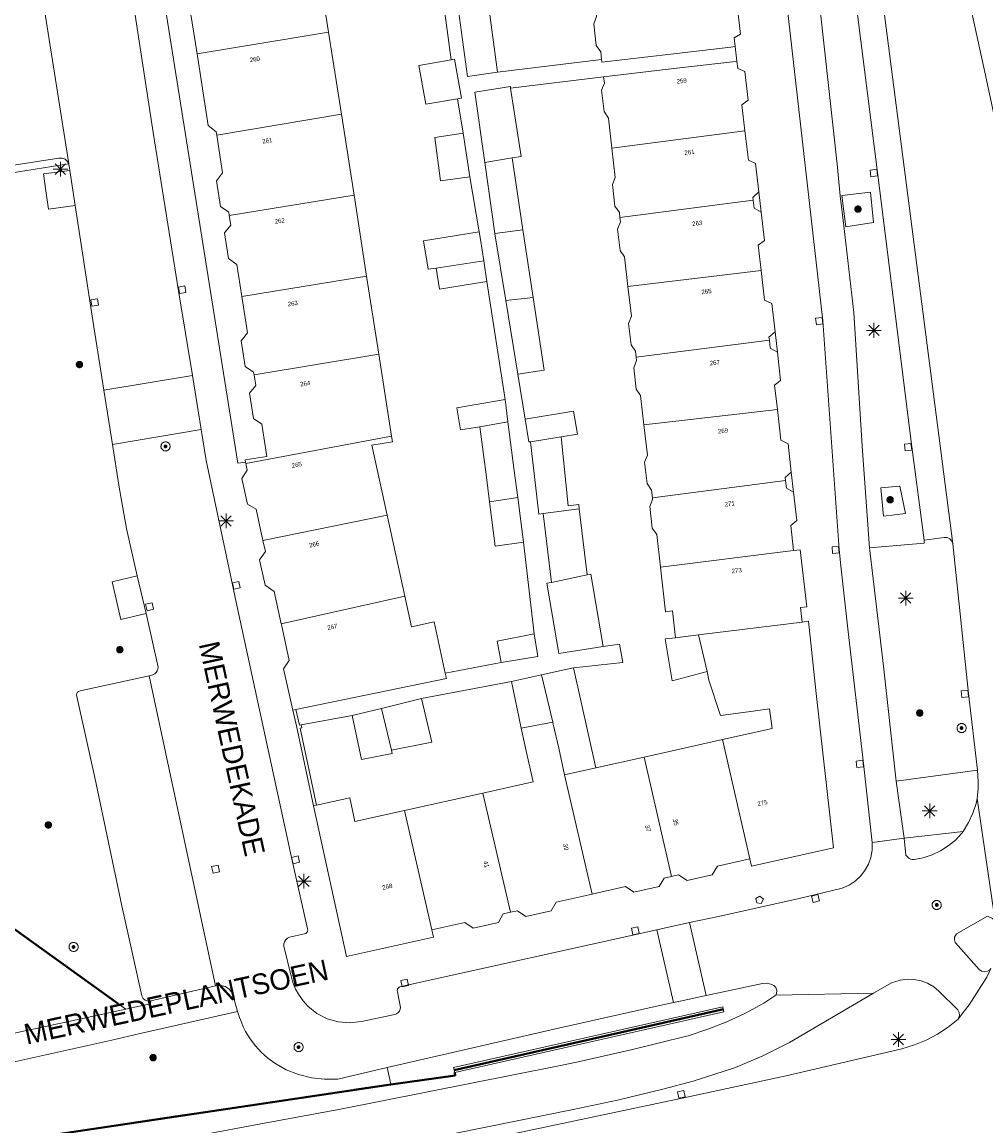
# Model space of a CAD drawing. Header units: metres. Extents: x 135779 to 137489, y 452643 to 455118.
# Tile 85 of 256: x 136161 to 136227, y 453254 to 453329. Entities that reach past the tile are written whole.
import ezdxf
from ezdxf.enums import TextEntityAlignment as Align

# ---------------------------------------------------------------- set-up
doc = ezdxf.new("R2010")
doc.units = ezdxf.units.M
doc.linetypes.add('DGN_Style_4', pattern=[89.853097, 44.898487, -22.449243, 0.056123, -22.449243])
for name, color, linetype, lineweight in [('KTop_BTD_Groenvoorziening_gras- en kruidachtigen', 62, 'Continuous', 13), ('KTop_NAR_Huisnummer (t)', 7, 'Continuous', 13), ('KTop_NAR_Huisnummer tijdelijk (t)', 7, 'Continuous', 13), ('KTop_ORL_Weg_Straatnaam (t)', 7, 'Continuous', 13), ('KTop_OTD_Open verharding_tegels', 15, 'Continuous', 13), ('KTop_PAL_Lichtmast', 40, 'Continuous', 13), ('KTop_PND_Grondvlaksituatie van BAG-pand [tachy]', 1, 'Continuous', 13), ('KTop_PND_Pandscheiding', 40, 'Continuous', 13), ('KTop_PUT_Brandkraan of -put', 1, 'Continuous', 13), ('KTop_PUT_Inspectie- of rioolput', 15, 'Continuous', 13), ('KTop_PUT_Kolk', 15, 'Continuous', 13), ('KTop_SHD_Hek (l)', 15, 'DGN_Style_4', 40), ('KTop_SHD_Muur', 15, 'Continuous', 13), ('KTop_SHD_Muur (l)', 15, 'Continuous', 40), ('KTop_VGO_Boom', 92, 'Continuous', 13), ('KTop_WGD_Fietspad', 40, 'Continuous', 13), ('KTop_WGD_Parkeervlak', 251, 'Continuous', 13), ('KTop_WGD_Rijbaan_Lokale weg', 251, 'Continuous', 13), ('KTop_WGD_Rijbaan_Lokale weg_verkeersdrempel', 40, 'Continuous', 13), ('KTop_WGD_Voetpad', 251, 'Continuous', 13), ('KTop_WGD_Voetpad_achterpad', 251, 'Continuous', 13)]:
    doc.layers.add(name, color=color, linetype=linetype, lineweight=lineweight)
doc.styles.add('Style-ROVU', font='ROVU.shx')
doc.styles.add('Style-ROVUCURSIEF', font='ROVUCURSIEF.shx')

# ---------------------------------------------------------------- blocks, each defined once
blk = doc.blocks.new('PAL_Lichtmast')
at = {"layer": 'KTop_PAL_Lichtmast'}
for p, q in [((-0.354, -0.354), (0.354, 0.354)), ((0.354, -0.354), (-0.354, 0.354)), ((0, -0.5), (0, 0.5)), ((-0.5, 0), (0.5, 0))]:
    blk.add_line(p, q, dxfattribs=at)
blk = doc.blocks.new('PUT_Brandkraan_of_-put')
at = {"layer": 'KTop_PUT_Brandkraan of -put'}
for p, q in [((-0.25, 0.034), (0, 0.25)), ((-0.158, -0.25), (-0.25, 0.034)), ((0, 0.25), (0.25, 0.033)), ((0.25, 0.033), (0.158, -0.25)), ((0.158, -0.25), (-0.158, -0.25))]:
    blk.add_line(p, q, dxfattribs=at)
blk = doc.blocks.new('PUT_Inspectie-_of_rioolput')
at = {"layer": 'KTop_PUT_Inspectie- of rioolput', "flags": 128}
for points in [[(0.31, 0), (0.308, 0.032), (0.303, 0.064), (0.294, 0.095), (0.283, 0.126), (0.268, 0.155), (0.25, 0.182), (0.23, 0.207), (0.207, 0.23), (0.182, 0.25), (0.154, 0.268), (0.126, 0.283), (0.095, 0.294), (0.064, 0.303), (0.032, 0.308), (0, 0.309), (-0.032, 0.308), (-0.064, 0.303), (-0.096, 0.294), (-0.126, 0.283), (-0.155, 0.268), (-0.182, 0.25), (-0.207, 0.23), (-0.23, 0.207), (-0.25, 0.182), (-0.268, 0.154), (-0.283, 0.126), (-0.294, 0.095), (-0.303, 0.064), (-0.308, 0.032), (-0.309, 0), (-0.308, -0.032), (-0.303, -0.064), (-0.294, -0.096), (-0.283, -0.126), (-0.268, -0.155), (-0.25, -0.182), (-0.23, -0.207), (-0.207, -0.23), (-0.182, -0.25), (-0.155, -0.268), (-0.126, -0.283), (-0.096, -0.294), (-0.064, -0.303), (-0.032, -0.308), (0, -0.309), (0.032, -0.308), (0.064, -0.303), (0.095, -0.294), (0.126, -0.283), (0.155, -0.268), (0.182, -0.25), (0.207, -0.23), (0.23, -0.207), (0.25, -0.182), (0.268, -0.155), (0.283, -0.126), (0.294, -0.096), (0.303, -0.064), (0.308, -0.032), (0.31, 0)], [(0.095, 0), (0.094, 0.009), (0.092, 0.019), (0.09, 0.029), (0.086, 0.038), (0.082, 0.047), (0.076, 0.055), (0.07, 0.063), (0.063, 0.07), (0.055, 0.076), (0.047, 0.082), (0.038, 0.086), (0.029, 0.09), (0.019, 0.092), (0.009, 0.094), (0, 0.094), (-0.01, 0.094), (-0.02, 0.092), (-0.029, 0.09), (-0.039, 0.086), (-0.048, 0.082), (-0.056, 0.076), (-0.064, 0.07), (-0.071, 0.063), (-0.077, 0.055), (-0.082, 0.047), (-0.087, 0.038), (-0.09, 0.029), (-0.093, 0.019), (-0.094, 0.009), (-0.095, 0), (-0.094, -0.01), (-0.093, -0.02), (-0.09, -0.029), (-0.087, -0.039), (-0.082, -0.048), (-0.077, -0.056), (-0.071, -0.064), (-0.064, -0.071), (-0.056, -0.077), (-0.047, -0.082), (-0.039, -0.087), (-0.029, -0.09), (-0.02, -0.093), (-0.01, -0.094), (0, -0.095), (0.009, -0.094), (0.019, -0.093), (0.029, -0.09), (0.038, -0.087), (0.047, -0.082), (0.055, -0.077), (0.063, -0.071), (0.07, -0.064), (0.076, -0.056), (0.082, -0.047), (0.086, -0.039), (0.09, -0.029), (0.092, -0.02), (0.094, -0.01), (0.095, 0)], [(0.035, 0), (0.034, 0.003), (0.034, 0.007), (0.033, 0.01), (0.031, 0.014), (0.03, 0.017), (0.028, 0.02), (0.026, 0.023), (0.023, 0.026), (0.02, 0.028), (0.017, 0.03), (0.014, 0.031), (0.01, 0.033), (0.007, 0.034), (0.003, 0.034), (0, 0.034), (-0.004, 0.034), (-0.007, 0.034), (-0.011, 0.033), (-0.014, 0.031), (-0.018, 0.03), (-0.021, 0.028), (-0.023, 0.026), (-0.026, 0.023), (-0.028, 0.02), (-0.03, 0.017), (-0.032, 0.014), (-0.033, 0.01), (-0.034, 0.007), (-0.035, 0.003), (-0.035, 0), (-0.035, -0.004), (-0.034, -0.007), (-0.033, -0.011), (-0.032, -0.014), (-0.03, -0.018), (-0.028, -0.021), (-0.026, -0.023), (-0.023, -0.026), (-0.021, -0.028), (-0.017, -0.03), (-0.014, -0.032), (-0.011, -0.033), (-0.007, -0.034), (-0.004, -0.035), (0, -0.035), (0.003, -0.035), (0.007, -0.034), (0.01, -0.033), (0.014, -0.032), (0.017, -0.03), (0.02, -0.028), (0.023, -0.026), (0.026, -0.023), (0.028, -0.021), (0.03, -0.017), (0.031, -0.014), (0.033, -0.011), (0.034, -0.007), (0.034, -0.004), (0.035, 0)], [(0.01, 0.02), (0.007, 0.02), (0.005, 0.021), (0.003, 0.022), (0.001, 0.022), (-0.001, 0.022), (-0.004, 0.022), (-0.006, 0.021), (-0.008, 0.02), (-0.01, 0.019), (-0.012, 0.018), (-0.014, 0.017), (-0.016, 0.015), (-0.017, 0.013), (-0.019, 0.012), (-0.02, 0.009), (-0.021, 0.007), (-0.022, 0.005), (-0.022, 0.003), (-0.022, 0.001), (-0.022, -0.001), (-0.022, -0.004), (-0.022, -0.006), (-0.021, -0.008), (-0.02, -0.01), (-0.019, -0.012), (-0.017, -0.014), (-0.016, -0.016), (-0.014, -0.017), (-0.012, -0.019), (-0.01, -0.02), (-0.008, -0.021), (-0.006, -0.022), (-0.003, -0.022), (-0.001, -0.022), (0.001, -0.022), (0.003, -0.022), (0.005, -0.022), (0.008, -0.021), (0.01, -0.02), (0.012, -0.019), (0.014, -0.017), (0.015, -0.016), (0.017, -0.014), (0.018, -0.012), (0.02, -0.01), (0.02, -0.008), (0.021, -0.006), (0.022, -0.003), (0.022, -0.001), (0.022, 0.001), (0.022, 0.003), (0.021, 0.005), (0.02, 0.008), (0.019, 0.01), (0.018, 0.012), (0.017, 0.014), (0.015, 0.015), (0.013, 0.017), (0.012, 0.018), (0.01, 0.02)]]:
    blk.add_lwpolyline(points, dxfattribs=at)
blk = doc.blocks.new('PUT_Kolk')
at = {"layer": 'KTop_PUT_Kolk', "flags": 128}
blk.add_lwpolyline([(0.225, -0.225), (0.225, 0.225), (-0.225, 0.225), (-0.225, -0.225), (0.225, -0.225)], dxfattribs=at)
blk = doc.blocks.new('VGO_Boom')
at = {"layer": 'KTop_VGO_Boom', "flags": 128}
for points in [[(0.215, 0), (0.214, 0.022), (0.21, 0.045), (0.204, 0.066), (0.196, 0.087), (0.186, 0.108), (0.174, 0.126), (0.16, 0.144), (0.144, 0.16), (0.126, 0.174), (0.107, 0.186), (0.087, 0.196), (0.066, 0.204), (0.045, 0.21), (0.022, 0.214), (-0.001, 0.215), (-0.023, 0.214), (-0.045, 0.21), (-0.067, 0.204), (-0.088, 0.196), (-0.108, 0.186), (-0.127, 0.174), (-0.144, 0.16), (-0.16, 0.144), (-0.174, 0.126), (-0.187, 0.107), (-0.197, 0.087), (-0.205, 0.066), (-0.211, 0.045), (-0.214, 0.022), (-0.215, -0.001), (-0.214, -0.023), (-0.211, -0.045), (-0.205, -0.067), (-0.197, -0.088), (-0.187, -0.108), (-0.174, -0.127), (-0.16, -0.144), (-0.144, -0.16), (-0.127, -0.174), (-0.108, -0.187), (-0.088, -0.197), (-0.067, -0.205), (-0.045, -0.211), (-0.023, -0.214), (0, -0.215), (0.022, -0.214), (0.045, -0.211), (0.066, -0.205), (0.087, -0.197), (0.108, -0.187), (0.126, -0.174), (0.144, -0.16), (0.16, -0.144), (0.174, -0.127), (0.186, -0.108), (0.196, -0.088), (0.204, -0.067), (0.21, -0.045), (0.214, -0.023), (0.215, -0.001)], [(0.155, 0), (0.154, 0.016), (0.152, 0.032), (0.147, 0.048), (0.142, 0.063), (0.134, 0.078), (0.125, 0.091), (0.115, 0.104), (0.104, 0.115), (0.091, 0.125), (0.077, 0.134), (0.063, 0.142), (0.048, 0.147), (0.032, 0.152), (0.016, 0.154), (-0.001, 0.155), (-0.017, 0.154), (-0.033, 0.152), (-0.048, 0.147), (-0.064, 0.142), (-0.078, 0.134), (-0.092, 0.125), (-0.104, 0.115), (-0.116, 0.104), (-0.126, 0.091), (-0.135, 0.077), (-0.142, 0.063), (-0.148, 0.048), (-0.152, 0.032), (-0.155, 0.016), (-0.155, -0.001), (-0.155, -0.017), (-0.152, -0.033), (-0.148, -0.048), (-0.142, -0.064), (-0.135, -0.078), (-0.126, -0.092), (-0.116, -0.104), (-0.104, -0.116), (-0.092, -0.126), (-0.078, -0.135), (-0.064, -0.142), (-0.048, -0.148), (-0.033, -0.152), (-0.017, -0.155), (0, -0.155), (0.016, -0.155), (0.032, -0.152), (0.048, -0.148), (0.063, -0.142), (0.078, -0.135), (0.091, -0.126), (0.104, -0.116), (0.115, -0.104), (0.125, -0.092), (0.134, -0.078), (0.142, -0.064), (0.147, -0.048), (0.152, -0.033), (0.154, -0.017), (0.155, -0.001)], [(0.095, 0), (0.094, 0.01), (0.093, 0.02), (0.09, 0.029), (0.087, 0.039), (0.082, 0.048), (0.077, 0.056), (0.071, 0.064), (0.064, 0.071), (0.056, 0.077), (0.047, 0.082), (0.039, 0.087), (0.029, 0.09), (0.02, 0.093), (0.01, 0.094), (-0.001, 0.095), (-0.01, 0.094), (-0.02, 0.093), (-0.03, 0.09), (-0.039, 0.087), (-0.048, 0.082), (-0.056, 0.077), (-0.064, 0.071), (-0.071, 0.064), (-0.077, 0.056), (-0.083, 0.047), (-0.087, 0.039), (-0.091, 0.029), (-0.093, 0.02), (-0.095, 0.01), (-0.095, -0.001), (-0.095, -0.01), (-0.093, -0.02), (-0.091, -0.03), (-0.087, -0.039), (-0.083, -0.048), (-0.077, -0.056), (-0.071, -0.064), (-0.064, -0.071), (-0.056, -0.077), (-0.048, -0.083), (-0.039, -0.087), (-0.03, -0.091), (-0.02, -0.093), (-0.01, -0.095), (0, -0.095), (0.01, -0.095), (0.02, -0.093), (0.029, -0.091), (0.039, -0.087), (0.048, -0.083), (0.056, -0.077), (0.064, -0.071), (0.071, -0.064), (0.077, -0.056), (0.082, -0.048), (0.087, -0.039), (0.09, -0.03), (0.093, -0.02), (0.094, -0.01), (0.095, -0.001)], [(0.035, 0), (0.035, 0.004), (0.034, 0.007), (0.033, 0.011), (0.032, 0.014), (0.03, 0.018), (0.028, 0.021), (0.026, 0.023), (0.023, 0.026), (0.021, 0.028), (0.017, 0.03), (0.014, 0.032), (0.011, 0.033), (0.007, 0.034), (0.004, 0.035), (-0.001, 0.035), (-0.004, 0.035), (-0.008, 0.034), (-0.011, 0.033), (-0.015, 0.032), (-0.018, 0.03), (-0.021, 0.028), (-0.024, 0.026), (-0.027, 0.023), (-0.029, 0.021), (-0.031, 0.017), (-0.032, 0.014), (-0.034, 0.011), (-0.035, 0.007), (-0.035, 0.004), (-0.035, -0.001), (-0.035, -0.004), (-0.035, -0.008), (-0.034, -0.011), (-0.032, -0.015), (-0.031, -0.018), (-0.029, -0.021), (-0.027, -0.024), (-0.024, -0.027), (-0.021, -0.029), (-0.018, -0.031), (-0.015, -0.032), (-0.011, -0.034), (-0.008, -0.035), (-0.004, -0.035), (0, -0.035), (0.004, -0.035), (0.007, -0.035), (0.011, -0.034), (0.014, -0.032), (0.018, -0.031), (0.021, -0.029), (0.023, -0.027), (0.026, -0.024), (0.028, -0.021), (0.03, -0.018), (0.032, -0.015), (0.033, -0.011), (0.034, -0.008), (0.035, -0.004), (0.035, 0)]]:
    blk.add_lwpolyline(points, dxfattribs=at)

msp = doc.modelspace()

# ---------------------------------------------------------------- linework, layer by layer
at = {"layer": 'KTop_BTD_Groenvoorziening_gras- en kruidachtigen', "flags": 128}
msp.add_lwpolyline([(136168.471, 453262.313), (136152.617, 453273.687)], dxfattribs=at)
at = {"layer": 'KTop_OTD_Open verharding_tegels', "flags": 128}
for points in [[(136165.03, 453316.982), (136163.22, 453316.743), (136163.04, 453317.994), (136162.876, 453319.136), (136164.659, 453319.372)], [(136169.858, 453289.229), (136168.139, 453288.824), (136167.535, 453291.394), (136169.252, 453291.799)]]:
    msp.add_lwpolyline(points, dxfattribs=at)
at = {"layer": 'KTop_PND_Grondvlaksituatie van BAG-pand [tachy]', "flags": 128}
for points in [[(136182.274, 453328.778), (136181.413, 453334.308)], [(136172.452, 453332.816), (136173.318, 453327.301)], [(136209.939, 453327.8), (136209.871, 453328.385), (136210.294, 453328.644), (136210.067, 453330.6), (136209.589, 453330.817), (136209.353, 453332.852)], [(136200.281, 453331.818), (136200.511, 453329.838), (136200.318, 453329.345), (136200.489, 453327.875), (136200.79, 453327.437), (136200.851, 453326.915)], [(136191.049, 453330.749), (136191.722, 453325.773), (136193.763, 453326.049)], [(136193.763, 453326.049), (136193.099, 453330.999)], [(136183.143, 453323.196), (136182.274, 453328.778)], [(136200.851, 453326.915), (136200.871, 453326.741), (136205.565, 453327.289), (136209.641, 453327.765), (136209.939, 453327.8)], [(136173.318, 453327.301), (136174.082, 453322.432), (136174.623, 453322.01), (136174.659, 453321.78)], [(136190.622, 453326.901), (136188.415, 453326.514), (136188.879, 453323.871), (136191.05, 453324.253)], [(136191.05, 453324.253), (136191.314, 453324.299), (136190.85, 453326.941), (136190.622, 453326.901)], [(136210.055, 453326.807), (136209.757, 453326.772), (136205.764, 453326.306), (136200.987, 453325.748)], [(136210.605, 453322.071), (136210.401, 453323.828), (136210.817, 453324.147), (136210.589, 453326.103), (136210.112, 453326.31), (136210.055, 453326.807)], [(136200.987, 453325.748), (136201.036, 453325.321), (136200.844, 453324.829), (136201.013, 453323.372), (136201.312, 453322.938), (136201.549, 453320.893)], [(136194.657, 453324.974), (136194.641, 453325.079), (136192.22, 453324.704), (136192.904, 453319.906)], [(136194.766, 453320.221), (136195.379, 453320.316), (136194.657, 453324.974)], [(136184.001, 453317.685), (136183.143, 453323.196)], [(136174.659, 453321.78), (136175.059, 453319.215), (136174.636, 453318.676), (136174.908, 453316.928), (136175.475, 453316.538), (136175.511, 453316.306)], [(136191.425, 453321.919), (136189.493, 453321.618), (136189.889, 453318.663), (136191.885, 453318.945)], [(136191.885, 453318.945), (136191.425, 453321.919)], [(136211.541, 453317.911), (136211.317, 453319.838), (136210.838, 453320.065), (136210.605, 453322.071)], [(136201.549, 453320.893), (136201.78, 453318.9), (136201.588, 453318.409), (136201.757, 453316.952), (136202.056, 453316.518), (136202.095, 453316.182)], [(136195.499, 453315.338), (136194.766, 453320.221)], [(136192.904, 453319.906), (136193.592, 453315.081)], [(136211.153, 453317.36), (136211.132, 453317.543), (136211.541, 453317.911)], [(136184.857, 453312.185), (136184.001, 453317.685)], [(136211.7, 453316.541), (136211.218, 453316.808), (136211.153, 453317.36)], [(136175.511, 453316.306), (136175.612, 453315.659), (136175.19, 453315.12), (136175.462, 453313.372), (136176.029, 453312.982), (136176.37, 453310.796)], [(136211.709, 453312.566), (136211.509, 453314.286), (136211.924, 453314.615), (136211.7, 453316.541)], [(136202.095, 453316.182), (136202.13, 453315.878), (136201.938, 453315.387), (136202.107, 453313.93), (136202.406, 453313.495), (136202.639, 453311.486)], [(136192.527, 453315.198), (136188.737, 453314.593), (136189.048, 453312.648), (136189.592, 453312.73)], [(136192.829, 453313.22), (136192.61, 453314.68), (136192.527, 453315.198)], [(136193.592, 453315.081), (136193.593, 453315.072), (136194.336, 453310.516)], [(136196.19, 453310.733), (136195.499, 453315.338)], [(136189.592, 453312.73), (136189.809, 453311.297), (136193.038, 453311.827)], [(136193.038, 453311.827), (136192.829, 453313.22)], [(136212.647, 453308.39), (136212.423, 453310.317), (136211.943, 453310.553), (136211.709, 453312.566)], [(136185.684, 453306.867), (136184.857, 453312.185)], [(136202.639, 453311.486), (136202.874, 453309.456), (136202.682, 453308.966), (136202.851, 453307.509), (136203.15, 453307.074), (136203.197, 453306.665)], [(136176.37, 453310.796), (136176.755, 453308.32), (136176.332, 453307.781), (136176.603, 453306.043), (136177.17, 453305.653), (136177.2, 453305.465)], [(136194.336, 453310.516), (136195.153, 453305.509)], [(136195.153, 453305.509), (136196.93, 453305.798), (136196.19, 453310.733)], [(136212.262, 453307.822), (136212.238, 453308.022), (136212.647, 453308.39)], [(136212.806, 453307.02), (136212.324, 453307.287), (136212.262, 453307.822)], [(136186.55, 453301.308), (136185.684, 453306.867)], [(136203.197, 453306.665), (136203.224, 453306.436), (136203.032, 453305.945), (136203.201, 453304.488), (136203.5, 453304.054), (136203.729, 453302.072)], [(136212.808, 453303.104), (136212.614, 453304.775), (136213.03, 453305.094), (136212.806, 453307.02)], [(136177.2, 453305.465), (136177.31, 453304.754), (136176.887, 453304.215), (136177.153, 453302.506), (136177.721, 453302.117), (136178.063, 453299.914), (136176.591, 453299.685), (136176.625, 453299.523)], [(136194.276, 453303.788), (136190.996, 453303.226), (136191.241, 453301.732), (136192.557, 453301.942)], [(136194.47, 453302.272), (136194.276, 453303.788)], [(136198.103, 453301.259), (136199.199, 453301.437), (136198.947, 453302.987), (136195.65, 453302.451)], [(136213.755, 453298.858), (136213.531, 453300.785), (136213.05, 453301.022), (136212.808, 453303.104)], [(136195.14, 453297.134), (136194.896, 453298.945), (136194.47, 453302.272)], [(136195.65, 453302.451), (136195.902, 453300.901), (136196.001, 453300.917)], [(136203.729, 453302.072), (136203.968, 453300.015), (136203.776, 453299.524), (136203.945, 453298.067), (136204.245, 453297.631), (136204.307, 453297.099)], [(136186.257, 453295.924), (136185.212, 453300.692), (136186.612, 453300.91), (136186.55, 453301.308)], [(136192.557, 453301.942), (136192.983, 453298.688), (136193.22, 453296.839)], [(136196.001, 453300.917), (136196.572, 453295.996), (136196.869, 453296.042)], [(136199.326, 453296.352), (136199.289, 453296.655), (136198.574, 453296.568), (136198.103, 453301.259)], [(136176.645, 453299.431), (136176.741, 453298.979), (136176.364, 453298.415), (136176.747, 453296.677), (136177.337, 453296.327), (136177.806, 453294.191)], [(136176.625, 453299.523), (136176.645, 453299.431)], [(136213.371, 453298.28), (136213.346, 453298.49), (136213.755, 453298.858)], [(136213.914, 453297.488), (136213.432, 453297.755), (136213.371, 453298.28)], [(136193.22, 453296.839), (136193.609, 453293.82), (136195.542, 453294.084)], [(136195.542, 453294.084), (136195.14, 453297.134)], [(136204.307, 453297.099), (136204.319, 453296.995), (136204.126, 453296.503), (136204.295, 453295.046), (136204.596, 453294.609), (136204.853, 453292.384)], [(136213.912, 453293.514), (136213.724, 453295.224), (136214.139, 453295.553), (136213.914, 453297.488)], [(136196.869, 453296.042), (136197.446, 453291.346)], [(136199.869, 453291.87), (136199.326, 453296.352)], [(136187.464, 453290.418), (136186.257, 453295.924)], [(136177.806, 453294.191), (136177.968, 453293.456), (136177.58, 453292.889), (136177.958, 453291.17), (136178.569, 453290.722), (136179.049, 453288.541)], [(136214.489, 453288.651), (136214.374, 453289.64), (136214.819, 453289.691), (136214.369, 453293.567), (136213.912, 453293.514)], [(136204.853, 453292.384), (136205.204, 453289.357), (136205.661, 453289.405), (136205.872, 453287.587)], [(136200.956, 453286.984), (136200.118, 453291.913), (136199.869, 453291.87)], [(136197.446, 453291.346), (136197.12, 453291.296), (136197.933, 453286.515), (136200.956, 453286.984)], [(136190.21, 453285.18), (136189.444, 453288.669), (136187.92, 453288.335), (136187.464, 453290.418)], [(136179.049, 453288.541), (136179.061, 453288.488), (136179.598, 453286.045), (136179.21, 453285.478), (136179.828, 453282.665)], [(136210.935, 453272.539), (136211.043, 453272.05), (136216.618, 453273.293), (136215.452, 453283.79), (136214.934, 453288.702), (136214.489, 453288.651)], [(136196.262, 453287.85), (136193.75, 453287.361), (136194.009, 453285.893)], [(136194.009, 453285.893), (136196.52, 453286.3), (136196.262, 453287.85)], [(136205.872, 453287.587), (136205.164, 453287.512), (136205.651, 453284.659), (136208.04, 453285.285)], [(136198.936, 453285.543), (136198.296, 453285.403), (136196.758, 453285.062)], [(136200.459, 453278.737), (136198.936, 453285.543)], [(136180.034, 453282.707), (136190.291, 453284.81), (136190.21, 453285.18)], [(136196.758, 453285.062), (136194.715, 453284.619)], [(136208.04, 453285.285), (136208.155, 453284.694), (136208.947, 453282.291), (136211.158, 453282.595), (136212.268, 453282.748), (136212.452, 453281.411), (136209.078, 453280.659)], [(136194.715, 453284.619), (136195.373, 453281.428)], [(136188.591, 453283.441), (136185.88, 453282.781)], [(136186.547, 453279.928), (136189.291, 453280.491), (136188.591, 453283.441)], [(136180.034, 453282.707), (136179.828, 453282.665)], [(136185.88, 453282.781), (136183.886, 453282.296)], [(136183.886, 453282.296), (136184.522, 453279.306), (136186.595, 453279.7), (136186.547, 453279.928)], [(136195.373, 453281.428), (136195.784, 453279.586), (136196.186, 453277.785), (136192.77, 453277.023)], [(136209.078, 453280.659), (136203.755, 453279.472)], [(136203.755, 453279.472), (136200.459, 453278.737)], [(136187.429, 453275.832), (136184.059, 453275.081), (136183.707, 453276.695), (136181.45, 453276.204)], [(136192.77, 453277.023), (136187.429, 453275.832)], [(136181.245, 453276.159), (136181.45, 453276.204)], [(136181.245, 453276.159), (136183.479, 453265.904), (136189.406, 453267.226), (136189.298, 453267.715)], [(136205.613, 453271.353), (136206.083, 453271.457), (136206.659, 453271.073), (136208.378, 453271.456), (136208.729, 453272.047), (136210.935, 453272.539)], [(136200.198, 453270.145), (136202.48, 453270.654), (136203.047, 453270.267), (136204.775, 453270.653), (136205.106, 453271.24), (136205.613, 453271.353)], [(136194.645, 453268.907), (136195.127, 453269.015), (136195.684, 453268.626), (136197.422, 453269.013), (136197.754, 453269.6), (136200.198, 453270.145)], [(136189.298, 453267.715), (136191.544, 453268.216), (136192.101, 453267.827), (136193.829, 453268.212), (136194.151, 453268.797), (136194.645, 453268.907)]]:
    msp.add_lwpolyline(points, dxfattribs=at)
at = {"layer": 'KTop_PND_Pandscheiding', "flags": 128}
for points in [[(136182.274, 453328.778), (136173.318, 453327.301)], [(136174.659, 453321.78), (136183.143, 453323.196)], [(136210.605, 453322.071), (136201.549, 453320.893)], [(136192.904, 453319.906), (136194.766, 453320.221)], [(136184.001, 453317.685), (136175.511, 453316.306)], [(136202.095, 453316.182), (136211.153, 453317.36)], [(136195.499, 453315.338), (136193.592, 453315.081)], [(136189.592, 453312.73), (136192.829, 453313.22)], [(136211.709, 453312.566), (136202.639, 453311.486)], [(136184.857, 453312.185), (136176.37, 453310.796)], [(136196.19, 453310.733), (136194.336, 453310.516)], [(136203.197, 453306.665), (136212.262, 453307.822)], [(136177.2, 453305.465), (136185.684, 453306.867)], [(136212.808, 453303.104), (136203.729, 453302.072)], [(136194.47, 453302.272), (136192.557, 453301.942)], [(136176.645, 453299.431), (136186.55, 453301.308)], [(136196.001, 453300.917), (136198.103, 453301.259)], [(136204.307, 453297.099), (136213.371, 453298.28)], [(136193.22, 453296.839), (136195.14, 453297.134)], [(136196.869, 453296.042), (136199.326, 453296.352)], [(136177.806, 453294.191), (136186.257, 453295.924)], [(136213.912, 453293.514), (136204.853, 453292.384)], [(136197.446, 453291.346), (136199.869, 453291.87)], [(136179.049, 453288.541), (136187.464, 453290.418)], [(136214.489, 453288.651), (136207.45, 453287.782)], [(136207.45, 453287.782), (136205.872, 453287.587)], [(136207.45, 453287.782), (136208.04, 453285.285)], [(136197.527, 453281.842), (136196.758, 453285.062)], [(136186.547, 453279.928), (136185.88, 453282.781)], [(136195.373, 453281.428), (136197.527, 453281.842)], [(136198.328, 453278.262), (136197.927, 453280.064), (136197.559, 453281.698), (136197.527, 453281.842)], [(136210.935, 453272.539), (136209.078, 453280.659)], [(136198.328, 453278.262), (136200.459, 453278.737)], [(136203.755, 453279.472), (136205.613, 453271.353)], [(136200.198, 453270.145), (136198.328, 453278.262)], [(136192.77, 453277.023), (136194.645, 453268.907)], [(136189.298, 453267.715), (136187.429, 453275.832)]]:
    msp.add_lwpolyline(points, dxfattribs=at)
at = {"layer": 'KTop_SHD_Hek (l)', "flags": 128}
for points in [[(136167.928, 453262.703), (136152.617, 453273.687)], [(136190.813, 453258.179), (136209.131, 453262.308)], [(136148.663, 453251.558), (136186.517, 453257.186)]]:
    msp.add_lwpolyline(points, dxfattribs=at)
at = {"layer": 'KTop_SHD_Muur', "flags": 128}
for points in [[(136179.828, 453282.665), (136180.086, 453281.593), (136181.245, 453276.159)], [(136180.399, 453281.66), (136180.291, 453281.637), (136180.034, 453282.707)], [(136181.45, 453276.204), (136180.335, 453281.432), (136180.443, 453281.455), (136180.399, 453281.66)], [(136209.091, 453262.486), (136190.773, 453258.357), (136190.853, 453258.001), (136209.171, 453262.13), (136209.091, 453262.486)]]:
    msp.add_lwpolyline(points, dxfattribs=at)
at = {"layer": 'KTop_SHD_Muur (l)', "flags": 128}
for points in [[(136186.517, 453257.186), (136190.883, 453257.813), (136190.853, 453258.001)], [(136184.004, 453256.825), (136186.517, 453257.186)]]:
    msp.add_lwpolyline(points, dxfattribs=at)
at = {"layer": 'KTop_WGD_Fietspad', "flags": 128}
for points in [[(136207.33, 453378.47), (136210.58, 453350.62), (136210.703, 453349.726), (136211.95, 453340.66), (136212.99, 453334.72), (136215.91, 453309.15), (136217.022, 453293.577), (136217.118, 453292.486), (136217.601, 453288.202), (136218.666, 453279.028), (136219.259, 453273.664)], [(136219.082, 453293.705), (136218.574, 453300.621), (136218, 453309.71), (136217.34, 453315.6), (136217.08, 453317.64), (136216.87, 453319.79), (136215.709, 453330.303)], [(136219.082, 453293.705), (136220.035, 453285.643), (136220.889, 453277.833)], [(136221.437, 453273.941), (136220.889, 453277.833)], [(136212.702, 453263.261), (136211.879, 453262.719), (136210.641, 453262.056), (136209.371, 453261.468), (136208.07, 453260.953), (136206.742, 453260.513), (136206.617, 453260.476), (136202.942, 453259.565), (136199.249, 453258.731), (136197.823, 453258.432), (136183.087, 453255.515), (136177.912, 453254.554), (136170.27, 453253.135), (136149.251, 453249.629), (136148.898, 453249.57)], [(136219.355, 453263.408), (136213.64, 453260.061), (136211.826, 453259.141), (136209.961, 453258.359), (136207.084, 453257.419), (136205.009, 453256.874), (136201.932, 453256.134), (136198.919, 453255.491), (136188.937, 453253.48), (136182.893, 453252.298), (136178.384, 453251.475)]]:
    msp.add_lwpolyline(points, dxfattribs=at)
at = {"layer": 'KTop_WGD_Parkeervlak', "flags": 128}
for points in [[(136164.593, 453319.793), (136164.579, 453319.821)], [(136224.739, 453293.979), (136224.678, 453294.166), (136224.547, 453294.314), (136224.37, 453294.399), (136224.166, 453294.406), (136222.785, 453294.234)], [(136170.179, 453262.887), (136169.984, 453262.865), (136169.797, 453262.923), (136169.648, 453263.049), (136169.561, 453263.225), (136168.212, 453269.349), (136166.355, 453278.084), (136165.151, 453283.599), (136165.126, 453283.694), (136165.138, 453283.792), (136165.188, 453283.877), (136165.266, 453283.937), (136165.361, 453283.963), (136170.058, 453285.001)]]:
    msp.add_lwpolyline(points, dxfattribs=at)
at = {"layer": 'KTop_WGD_Rijbaan_Lokale weg', "flags": 128}
for points in [[(136173.004, 453305.425), (136172.066, 453311.19), (136170.344, 453321.961), (136165.785, 453351.711), (136164.311, 453361.092), (136161.423, 453379.18)], [(136164.593, 453319.793), (136164.588, 453319.823), (136160.391, 453346.379)], [(136224.739, 453293.979), (136218.703, 453340.673)], [(136224.203, 453340.845), (136225.08, 453334.897), (136225.638, 453331.936), (136226.221, 453329.271), (136226.974, 453325.849), (136228.526, 453318.526), (136228.665, 453317.711), (136229.309, 453313.674), (136229.879, 453309.58), (136231.811, 453292.74), (136233.306, 453279.343)], [(136164.659, 453319.372), (136164.593, 453319.793)], [(136165.03, 453316.982), (136164.659, 453319.372)], [(136166.98, 453304.424), (136166.226, 453309.164), (136165.03, 453316.982)], [(136166.98, 453304.424), (136173.004, 453305.425)], [(136173.603, 453301.741), (136167.566, 453300.738)], [(136204.6, 453267.712), (136187.211, 453263.858), (136187.109, 453263.836), (136187.023, 453263.779), (136186.964, 453263.693), (136186.941, 453263.591), (136186.958, 453263.489), (136187.17, 453262.442), (136187.145, 453262.31), (136187.088, 453262.187), (136187.003, 453262.082), (136186.895, 453262.001), (136186.77, 453261.949), (136184.5, 453261.473), (136183.718, 453261.387), (136182.934, 453261.454), (136182.178, 453261.673), (136181.479, 453262.034), (136180.864, 453262.525), (136180.541, 453262.878), (136180.262, 453263.265), (136180.03, 453263.683), (136179.848, 453264.125), (136179.719, 453264.585), (136179.701, 453264.662), (136179.235, 453266.599), (136179.232, 453266.755), (136179.274, 453266.906), (136179.356, 453267.039), (136179.472, 453267.144), (136179.612, 453267.212), (136180.632, 453267.433), (136180.72, 453267.465), (136180.791, 453267.525), (136180.837, 453267.606), (136180.853, 453267.699), (136180.835, 453267.79), (136179.783, 453272.424), (136176.049, 453289.685), (136173.946, 453299.632), (136173.603, 453301.741)], [(136169.252, 453291.799), (136168.971, 453292.994), (136168.52, 453295.015), (136168.147, 453297.053), (136168.005, 453297.974), (136167.566, 453300.738)], [(136226.415, 453278.581), (136225.811, 453283.793), (136224.739, 453293.979)], [(136169.858, 453289.229), (136169.252, 453291.799)], [(136170.058, 453285.001), (136170.318, 453285.059), (136170.439, 453285.121), (136170.541, 453285.211), (136170.617, 453285.325), (136170.662, 453285.453), (136170.674, 453285.589), (136169.858, 453289.229)], [(136174.579, 453263.91), (136170.058, 453285.001)], [(136226.411, 453276.654), (136226.478, 453277.311), (136226.462, 453277.776), (136226.415, 453278.581)], [(136226.411, 453276.654), (136226.329, 453276.308), (136226.111, 453275.645), (136225.818, 453275.012), (136225.455, 453274.416)], [(136227.646, 453268.141), (136226.411, 453276.654)], [(136221.437, 453273.941), (136221.548, 453272.785), (136221.768, 453272.577), (136221.958, 453272.505), (136222.116, 453272.502), (136222.736, 453272.62), (136223.336, 453272.814), (136223.906, 453273.083), (136224.438, 453273.422), (136224.923, 453273.825), (136225.353, 453274.287), (136225.455, 453274.416)], [(136219.259, 453273.664), (136219.262, 453273.634), (136219.255, 453273.125), (136219.168, 453272.642), (136219.005, 453272.18), (136219.004, 453272.179), (136218.768, 453271.75), (136218.465, 453271.365), (136218.103, 453271.034), (136217.692, 453270.765), (136217.223, 453270.558), (136215.344, 453270.09), (136214.298, 453269.844), (136208.792, 453268.634), (136206.84, 453268.215)], [(136219.259, 453273.664), (136221.437, 453273.941)], [(136227.646, 453268.141), (136227.581, 453268.331), (136227.447, 453268.481), (136227.111, 453268.64), (136224.986, 453267.437), (136224.869, 453267.225), (136224.853, 453267.035), (136224.915, 453266.855), (136224.932, 453266.829), (136226.547, 453265.015), (136226.707, 453264.902), (136226.903, 453264.859), (136227.099, 453264.896), (136227.266, 453265.006), (136227.334, 453265.09)], [(136205.729, 453262.769), (136204.6, 453267.712)], [(136206.84, 453268.215), (136207.952, 453263.24)], [(136225.1, 453261.644), (136225.512, 453262.173), (136225.849, 453262.606), (136227.062, 453264.49), (136227.334, 453265.09)], [(136174.579, 453263.91), (136174.667, 453263.93), (136174.954, 453263.938), (136175.232, 453263.863), (136175.476, 453263.712), (136175.622, 453263.547), (136175.667, 453263.496), (136175.788, 453263.235), (136176.005, 453262.42), (136176.081, 453262.162)], [(136207.952, 453263.24), (136211.797, 453264.075), (136212.115, 453264.08), (136212.425, 453264.006), (136212.578, 453263.937), (136212.71, 453263.782), (136212.772, 453263.588), (136212.755, 453263.386), (136212.702, 453263.261)], [(136225.1, 453261.644), (136225.125, 453261.685), (136225.192, 453261.883), (136225.181, 453262.091), (136225.091, 453262.283), (136223.79, 453263.546), (136223.448, 453263.835), (136223.034, 453264.079), (136222.586, 453264.252), (136222.115, 453264.348), (136221.635, 453264.365), (136221.159, 453264.302), (136220.563, 453264.118), (136219.355, 453263.408)], [(136219.355, 453263.408), (136212.702, 453263.261)], [(136186.26, 453258.341), (136197.907, 453261.024), (136204.903, 453262.593), (136205.729, 453262.769)], [(136186.26, 453258.341), (136182.897, 453257.567), (136181.997, 453257.547), (136181.103, 453257.648), (136180.231, 453257.866), (136179.395, 453258.199), (136178.611, 453258.641), (136178.135, 453258.996), (136177.693, 453259.394), (136177.291, 453259.831), (136176.931, 453260.304), (136176.617, 453260.809), (136176.47, 453261.121), (136176.335, 453261.439), (136176.213, 453261.762), (136176.103, 453262.089), (136176.081, 453262.162)], [(136178.515, 453250.622), (136183.15, 453251.485), (136189.253, 453252.665), (136206.323, 453256.276), (136213.402, 453257.777), (136221.277, 453259.617), (136222.135, 453259.886), (136222.934, 453260.221), (136223.699, 453260.628), (136224.423, 453261.103), (136225.1, 453261.644)]]:
    msp.add_lwpolyline(points, dxfattribs=at)
at = {"layer": 'KTop_WGD_Rijbaan_Lokale weg_verkeersdrempel', "flags": 128}
for points in [[(136173.603, 453301.741), (136173.004, 453305.425)], [(136167.566, 453300.738), (136166.98, 453304.424)], [(136206.84, 453268.215), (136205.094, 453267.822), (136204.6, 453267.712)], [(136205.729, 453262.769), (136206.202, 453262.869), (136207.952, 453263.24)]]:
    msp.add_lwpolyline(points, dxfattribs=at)
at = {"layer": 'KTop_WGD_Voetpad', "flags": 128}
for points in [[(136176.625, 453299.523), (136176.105, 453299.459), (136166.521, 453359.573), (136166.736, 453359.607)], [(136218.703, 453340.673), (136216.944, 453340.38), (136217.13, 453338.97), (136219.62, 453319.23), (136221.95, 453300.58), (136222.785, 453294.234)], [(136210.055, 453326.807), (136209.939, 453327.8)], [(136159.961, 453319.594), (136163.927, 453320.213), (136164.142, 453320.212), (136164.342, 453320.133), (136164.499, 453319.986), (136164.579, 453319.821)], [(136164.579, 453319.821), (136160.039, 453319.086), (136159.961, 453319.594)], [(136211.541, 453317.911), (136211.7, 453316.541)], [(136219.355, 453315.833), (136219.141, 453317.886), (136217.192, 453317.672), (136217.457, 453315.541), (136219.355, 453315.833)], [(136212.647, 453308.39), (136212.806, 453307.02)], [(136213.755, 453298.858), (136213.914, 453297.488)], [(136221.52, 453296.03), (136221.149, 453297.903), (136219.85, 453297.786), (136220.038, 453295.863), (136221.52, 453296.03)], [(136222.785, 453294.234), (136222.803, 453294.011), (136219.082, 453293.705)], [(136220.889, 453277.833), (136226.415, 453278.581)], [(136225.455, 453274.416), (136221.437, 453273.941)], [(136152.617, 453273.687), (136153.402, 453268.85), (136154.368, 453263.059), (136154.456, 453262.639), (136154.643, 453262.08), (136154.904, 453261.551), (136155.235, 453261.062), (136155.628, 453260.622), (136155.673, 453260.581), (136156.039, 453260.313), (136156.447, 453260.114), (136156.883, 453259.989), (136157.334, 453259.942), (136163.014, 453261.138), (136168.471, 453262.313)], [(136170.179, 453262.887), (136174.579, 453263.91)], [(136168.471, 453262.313), (136169.078, 453262.444), (136170.148, 453262.675), (136170.179, 453262.887)], [(136176.081, 453262.162), (136169.461, 453260.654), (136167.531, 453260.215), (136157.297, 453257.946), (136153.657, 453257.001)], [(136149.351, 453251.663), (136172.018, 453255.085), (136177.704, 453255.91), (136184.004, 453256.825), (136186.517, 453257.186), (136186.44, 453257.532), (136186.26, 453258.341)]]:
    msp.add_lwpolyline(points, dxfattribs=at)
at = {"layer": 'KTop_WGD_Voetpad_achterpad', "flags": 128}
for points in [[(136190.182, 453330.1), (136190.622, 453326.901)], [(136200.851, 453326.915), (136193.763, 453326.049)], [(136194.657, 453324.974), (136200.987, 453325.748)], [(136191.05, 453324.253), (136191.425, 453321.919)], [(136191.885, 453318.945), (136192.527, 453315.198)], [(136193.038, 453311.827), (136194.276, 453303.788)], [(136195.65, 453302.451), (136195.153, 453305.509)], [(136195.542, 453294.084), (136196.262, 453287.85)], [(136198.936, 453285.543), (136202.282, 453285.906), (136202.068, 453287.143), (136200.956, 453286.984)], [(136194.009, 453285.893), (136190.21, 453285.18)], [(136188.591, 453283.441), (136194.715, 453284.619)], [(136180.399, 453281.66), (136183.886, 453282.296)]]:
    msp.add_lwpolyline(points, dxfattribs=at)

# ---------------------------------------------------------------- block references
at = {"layer": 'KTop_PAL_Lichtmast'}
for p in [(136164.023, 453319.458), (136219.378, 453308.496), (136175.294, 453295.534), (136221.542, 453290.286), (136223.171, 453275.801), (136180.588, 453271.022), (136221.043, 453260.257)]:
    msp.add_blockref('PAL_Lichtmast', p, dxfattribs=at)
at = {"layer": 'KTop_PUT_Brandkraan of -put', "rotation": 282.3943159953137}
msp.add_blockref('PUT_Brandkraan_of_-put', (136211.629, 453269.752), dxfattribs=at)
at = {"layer": 'KTop_PUT_Inspectie- of rioolput'}
for p, rotation in [((136171.176, 453300.6), 99.43307789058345), ((136225.343, 453281.443), 6.610316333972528), ((136223.652, 453269.408), 304.0906840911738), ((136164.922, 453266.551), 12.42276693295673), ((136180.23, 453259.739), 248.2813536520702)]:
    msp.add_blockref('PUT_Inspectie-_of_rioolput', p, dxfattribs=dict(at, rotation=rotation))
at = {"layer": 'KTop_PUT_Kolk'}
for p, rotation in [((136219.372, 453319.199), 7.189309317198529), ((136172.31, 453311.255), 189.083222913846), ((136166.356, 453310.39), 188.6976933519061), ((136215.661, 453309.127), 6.514746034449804), ((136221.702, 453300.55), 7.121235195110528), ((136216.774, 453293.555), 5.028656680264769), ((136175.995, 453291.151), 191.9377094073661), ((136170.093, 453289.696), 193.2678544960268), ((136225.563, 453283.765), 6.441600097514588), ((136218.417, 453279.001), 6.621766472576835), ((136180.028, 453272.478), 192.7903707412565), ((136174.581, 453271.842), 192.098653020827), ((136215.401, 453269.847), 103.2344135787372), ((136203.142, 453267.648), 282.4967070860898), ((136187.451, 453264.102), 282.4967070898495), ((136206.271, 453256.521), 281.9443007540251)]:
    msp.add_blockref('PUT_Kolk', p, dxfattribs=dict(at, rotation=rotation))
at = {"layer": 'KTop_VGO_Boom'}
for p in [(136218.289, 453316.743), (136165.32, 453306.17), (136220.481, 453296.971), (136168.068, 453286.77), (136222.498, 453282.467), (136163.202, 453274.85), (136170.332, 453259.021)]:
    msp.add_blockref('VGO_Boom', p, dxfattribs=at)

# ---------------------------------------------------------------- texts
at = {"layer": 'KTop_NAR_Huisnummer (t)', "style": 'Style-ROVU'}
for s, rotation, p in [('259', 6.6, (136206.643, 453325.503)), ('261', 6.6, (136207.171, 453320.653)), ('263', 6.6, (136207.697, 453315.82)), ('265', 6.6, (136208.326, 453311.18)), ('267', 6.6, (136208.889, 453306.337)), ('269', 6.6, (136209.453, 453301.7)), ('271', 6.6, (136209.906, 453296.741)), ('273', 6.6, (136210.384, 453292.196)), ('275', 12.5, (136212.126, 453276.42)), ('35', 282.6, (136205.94, 453274.813)), ('37', 282.6, (136204.053, 453274.396)), ('39', 282.6, (136198.47, 453273.122)), ('41', 282.6, (136193.053, 453271.95))]:
    msp.add_text(s, height=0.3, rotation=rotation, dxfattribs=at).set_placement(p, align=Align.MIDDLE_RIGHT)
at = {"layer": 'KTop_NAR_Huisnummer tijdelijk (t)', "style": 'Style-ROVUCURSIEF'}
for s, rotation, p in [('260', 8.8, (136176.91, 453326.886)), ('261', 8.8, (136177.758, 453321.348)), ('262', 8.8, (136178.607, 453315.889)), ('263', 8.8, (136179.489, 453310.272)), ('264', 8.8, (136180.338, 453304.824)), ('265', 12.4, (136179.763, 453299.269)), ('266', 12.4, (136180.954, 453293.863)), ('267', 12.4, (136182.188, 453288.253)), ('268', 12.5, (136185.929, 453270.58))]:
    msp.add_text(s, height=0.3, rotation=rotation, dxfattribs=at).set_placement(p, align=Align.MIDDLE_LEFT)
at = {"layer": 'KTop_ORL_Weg_Straatnaam (t)', "style": 'Style-ROVU'}
for s, rotation, p in [('MERWEDEKADE', 282.29886, (136173.431, 453287.164)), ('MERWEDEPLANTSOEN', 12.17475, (136161.727, 453259.898))]:
    msp.add_text(s, height=1.4, rotation=rotation, dxfattribs=at).set_placement(p)

doc.saveas('drawing.dxf')
